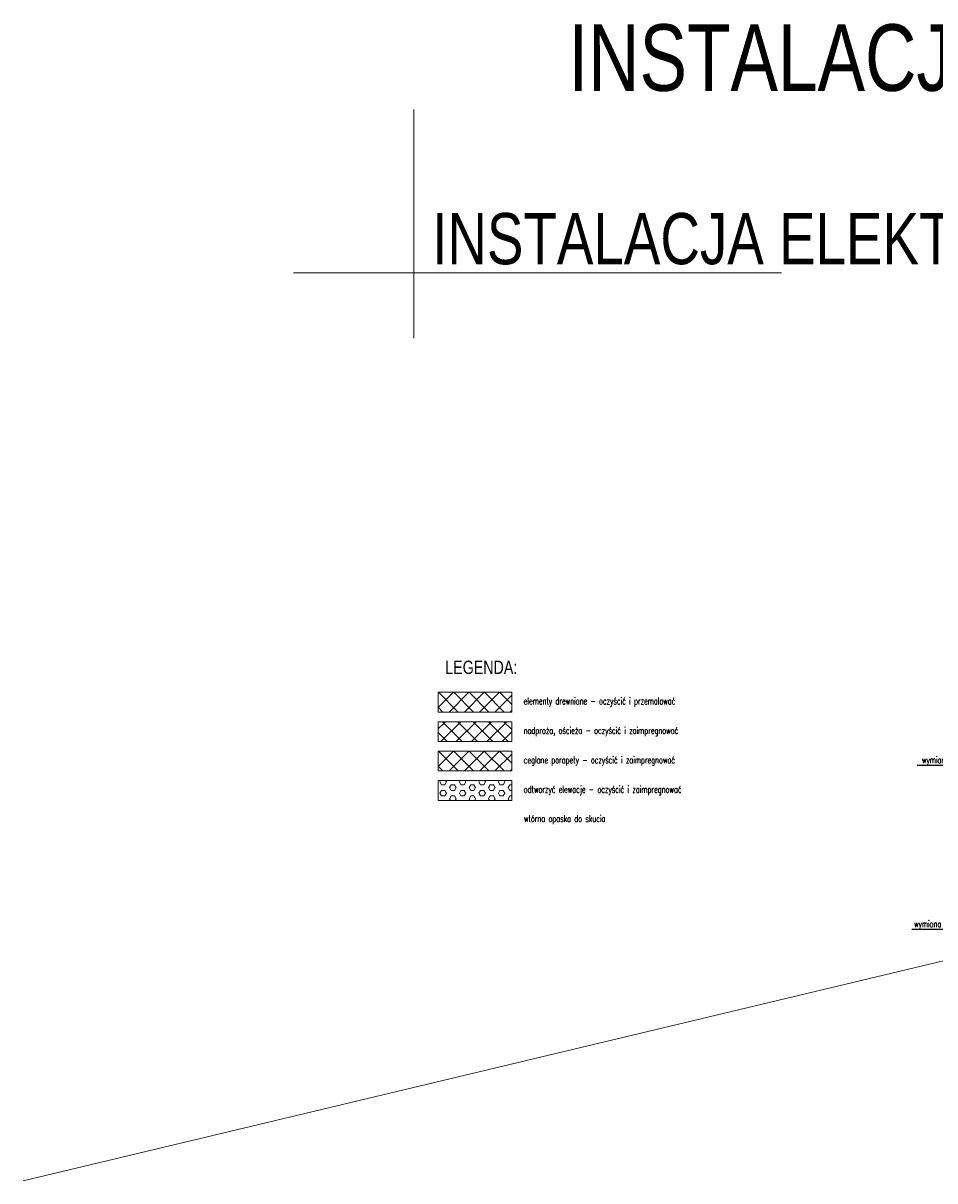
# Model space of a CAD drawing. Header units: millimetres. Extents: x 284606 to 628701, y -213781 to -93475.
# Tile 54 of 102: x 295260 to 297932, y -99834 to -96442. Entities that reach past the tile are written whole.
import ezdxf
from ezdxf import colors
from ezdxf.entities.mleader import LeaderData, LeaderLine
from ezdxf.math import Vec2, Vec3

# ---------------------------------------------------------------- set-up
doc = ezdxf.new("R2010")
doc.units = ezdxf.units.MM
doc.linetypes.add('HIDDEN', pattern=[9.525, 6.35, -3.175])
for name, color, linetype, lineweight in [('!STR_Elewacje 0.05', 8, 'Continuous', 5), ('!STR_Ocieplenie 0.05', 1, 'Continuous', 5), ('!STR_Opisy 0.09', 8, 'Continuous', 9), ('!STR_Przerywana 0.09', 8, 'HIDDEN', 9)]:
    doc.layers.add(name, color=color, linetype=linetype, lineweight=lineweight)
doc.styles.add('1_50', font='txt', dxfattribs={"width": 0.8})
doc.styles.add('j-romans', font='romans.shx', dxfattribs={"width": 0.7})

msp = doc.modelspace()

# ---------------------------------------------------------------- hatches: boundary and pattern name
at = {"layer": '!STR_Ocieplenie 0.05', "lineweight": 5, "ltscale": 0.3}
h = msp.add_hatch(dxfattribs=at)
h.set_pattern_fill('ANSI37', color=8, scale=10)
h.set_pattern_definition([(45, (-12915.664, 2108.943), (-22.4506403, 22.4506403), []), (135, (-12915.664, 2108.943), (-22.4506403, -22.4506403), [])])
h.paths.add_polyline_path([(296476.2, -98402.8), (296476.2, -98460.9), (296692, -98460.9), (296692, -98402.8)])
h = msp.add_hatch(dxfattribs=at)
h.set_pattern_fill('ANSI37', color=8, scale=10)
h.set_pattern_definition([(45, (-551.132, 3814.203), (-22.4506403, 22.4506403), []), (135, (-551.132, 3814.203), (-22.4506403, -22.4506403), [])])
h.paths.add_polyline_path([(296476.2, -98489.1), (296476.2, -98547.1), (296692, -98547.1), (296692, -98489.1)])
h = msp.add_hatch(dxfattribs=at)
h.set_pattern_fill('ANSI37', color=8, scale=10)
h.set_pattern_definition([(45, (-12915.664, 1936.426), (-22.4506403, 22.4506403), []), (135, (-12915.664, 1936.426), (-22.4506403, -22.4506403), [])])
h.paths.add_polyline_path([(296476.2, -98575.3), (296476.2, -98633.4), (296692, -98633.4), (296692, -98575.3)])
h = msp.add_hatch(dxfattribs=at)
h.set_pattern_fill('HEX', color=8, scale=3)
h.set_pattern_definition([(0, (-551.132, 3727.944), (0, 16.49778395), [9.525, -19.05]), (120, (-551.132, 3727.944), (-14.2875, -8.248892), [9.525, -19.05]), (60, (-541.607, 3727.944), (-14.2875, 8.248892), [9.525, -19.05])])
h.paths.add_polyline_path([(296476.2, -98661.6), (296476.2, -98719.7), (296692, -98719.7), (296692, -98661.6)])

# ---------------------------------------------------------------- linework, layer by layer
at = {"layer": '!STR_Ocieplenie 0.05', "color": 253, "ltscale": 1.5, "true_color": 0x999999}
msp.add_line((295259.9, -99834.4), (306978.1, -97031.7), dxfattribs=at)
at = {"layer": '!STR_Opisy 0.09', "color": 8, "ltscale": 1.5}
for points in [[(296405, -96695.7), (296405, -97365.1)], [(296052.6, -97174), (297482.2, -97174)]]:
    msp.add_lwpolyline(points, dxfattribs=at)
at = {"layer": '!STR_Opisy 0.09', "color": 8, "ltscale": 0.3}
for points in [[(296476.2, -98402.8), (296692, -98402.8), (296692, -98460.9), (296476.2, -98460.9)], [(296476.2, -98402.8), (296692, -98402.8), (296692, -98460.9), (296476.2, -98460.9)], [(296476.2, -98489.1), (296692, -98489.1), (296692, -98547.1), (296476.2, -98547.1)], [(296476.2, -98489.1), (296692, -98489.1), (296692, -98547.1), (296476.2, -98547.1)], [(296476.2, -98575.3), (296692, -98575.3), (296692, -98633.4), (296476.2, -98633.4)], [(296476.2, -98575.3), (296692, -98575.3), (296692, -98633.4), (296476.2, -98633.4)], [(296476.2, -98661.6), (296692, -98661.6), (296692, -98719.7), (296476.2, -98719.7)], [(296476.2, -98661.6), (296692, -98661.6), (296692, -98719.7), (296476.2, -98719.7)]]:
    msp.add_lwpolyline(points, close=True, dxfattribs=at)

# ---------------------------------------------------------------- texts
at = {"layer": '!STR_Elewacje 0.05', "color": 8, "ltscale": 0.3, "char_height": 20, "width": 532.395, "attachment_point": 1, "style": 'j-romans'}
for s, insert in [('\\A1;elementy drewniane - oczyścić i przemalować', (296727, -98418.6)), ('\\A1;nadproża, ościeża - oczyścić i zaimpregnować', (296727, -98504.9)), ('\\A1;ceglane parapety - oczyścić i zaimpregnować', (296727, -98591.1)), ('\\A1;odtworzyć elewacje - oczyścić i zaimpregnować', (296727, -98677.4)), ('\\A1;wtórna opaska do skucia', (296727.7, -98763))]:
    msp.add_mtext(s, dxfattribs=dict(at, insert=insert))
at = {"layer": '!STR_Opisy 0.09', "color": 8, "ltscale": 1.5, "attachment_point": 1, "style": '1_50'}
for width, heights, insert, char_height in [(6685.002, [2002.6], (296857.8, -96445.8), 195), (2231.725, [120.4], (296458.7, -96998.8), 150)]:
    msp.add_mtext_dynamic_manual_height_columns('INSTALACJA ELEKTRYCZNA', width=width, gutter_width=453.6, heights=heights, dxfattribs=dict(at, insert=insert, char_height=char_height))
at = {"layer": '!STR_Przerywana 0.09', "color": 8, "ltscale": 0.3, "insert": (296497.2, -98310.3), "char_height": 39, "attachment_point": 1, "style": '1_50'}
msp.add_mtext_dynamic_manual_height_columns('LEGENDA:', width=1526.315, gutter_width=0, heights=[120.4], dxfattribs=at)

# ---------------------------------------------------------------- leaders
at = {"layer": '!STR_Ocieplenie 0.05', "color": 8, "lineweight": 5, "ltscale": 0.3}
ml = msp.add_multileader_mtext('Standard', dxfattribs=at)
ml.set_content('wymiana oświetlenia ', color=8, style='j-romans')
ml.set_leader_properties()
ml.build(insert=Vec2(0, 0))
ml.multileader.update_dxf_attribs({"text_right_attachment_type": 6, "dogleg_length": 0.36, "arrow_head_size": 8, "scale": 2})
ctx = ml.context
ctx.base_point, ctx.scale, ctx.char_height, ctx.arrow_head_size, ctx.landing_gap_size, ctx.plane_origin = Vec3(297870.4, -98604.4), 2, 20, 8, 4, Vec3(345178.9, -103265.1)
ctx.right_attachment, ctx.text_align_type = 6, 2
notes = []
notes.append((ctx, [(1, (1, 1, 0), (298089.1, -98617.7), (-1, 0), 0.72, [(1, [(298307.7, -98540.3)], 0, [])])]))
ctx.mtext.insert, ctx.mtext.width, ctx.mtext.alignment, ctx.mtext.flow_direction = Vec3(298084.4, -98591.1), 616.028, 3, 5
at = {"layer": '!STR_Opisy 0.09', "color": 8, "ltscale": 0.3}
ml = msp.add_multileader_mtext('Standard', dxfattribs=at)
ml.set_content('wymiana drzwi zewnętrznych ', color=8, style='j-romans')
ml.set_leader_properties()
ml.build(insert=Vec2(0, 0))
ml.multileader.update_dxf_attribs({"text_right_attachment_type": 6, "dogleg_length": 0.36, "arrow_head_size": 8, "scale": 2})
ctx = ml.context
ctx.base_point, ctx.scale, ctx.char_height, ctx.arrow_head_size, ctx.landing_gap_size, ctx.plane_origin = Vec3(297835, -99084.8), 2, 20, 8, 4, Vec3(345229.1, -103453.3)
ctx.right_attachment, ctx.text_align_type = 6, 2
notes.append((ctx, [(1, (1, 1, 0), (298147.1, -99098.1), (-1, 0), 0.72, [(1, [(298306.5, -98722.7)], 0, [])])]))
ctx.mtext.insert, ctx.mtext.width, ctx.mtext.alignment, ctx.mtext.flow_direction = Vec3(298142.4, -99071.4), 616.028, 3, 5
ml = msp.add_multileader_mtext('Standard', dxfattribs=at)
ml.set_content('wtórna opaska do skucia', color=8, style='j-romans')
ml.set_leader_properties()
ml.build(insert=Vec2(0, 0))
ml.multileader.update_dxf_attribs({"text_right_attachment_type": 6, "dogleg_length": 0.36, "arrow_head_size": 8, "scale": 2})
ctx = ml.context
ctx.base_point, ctx.scale, ctx.char_height, ctx.arrow_head_size, ctx.landing_gap_size, ctx.plane_origin = Vec3(297931.4, -99137.1), 2, 20, 8, 4, Vec3(345833.9, -103391.7)
ctx.right_attachment, ctx.text_align_type = 6, 2
notes.append((ctx, [(1, (1, 1, 0), (298210.8, -99150.5), (-1, 0), 0.72, [(1, [(298368.6, -98736.6)], 0, [])])]))
ctx.mtext.insert, ctx.mtext.width, ctx.mtext.alignment, ctx.mtext.flow_direction = Vec3(298206.1, -99123.8), 616.028, 3, 5
for ctx, leaders in notes:
    for number, flags, end, landing, length, lines in leaders:
        leader = LeaderData()
        leader.index, (leader.has_last_leader_line, leader.has_dogleg_vector, leader.attachment_direction) = number, flags
        leader.last_leader_point, leader.dogleg_vector, leader.dogleg_length = Vec3(end), Vec3(landing), length
        for number, points, colour, breaks in lines:
            line = LeaderLine()
            line.index, line.vertices, line.color, line.breaks = number, Vec3.list(points), colors.encode_raw_color(colour), breaks
            leader.lines.append(line)
        ctx.leaders.append(leader)

doc.saveas('drawing.dxf')
